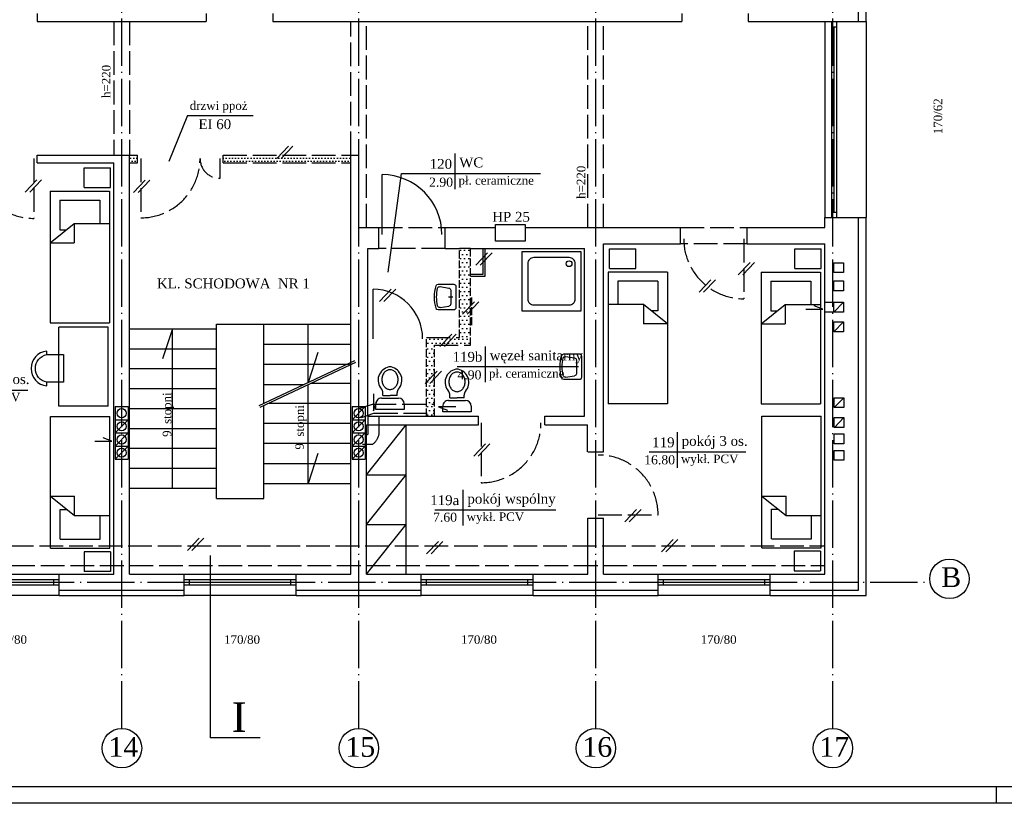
# Model space of a CAD drawing. Extents: x -4334 to 79223, y -1882 to 29514.
# Tile 37 of 60: x 42980 to 44476, y 16597 to 17788. Entities that reach past the tile are written whole.
import ezdxf

# ---------------------------------------------------------------- set-up
doc = ezdxf.new("R2010")
doc.units = 0
doc.header["$MEASUREMENT"] = 0
doc.linetypes.add('ACAD_ISO02W100', pattern=[15, 12, -3])
doc.linetypes.add('ACAD_ISO04W100', pattern=[30.5, 24, -3, 0.5, -3])
doc.layers.get('0').update_dxf_attribs({"color": 251, "linetype": 'CONTINUOUS'})
for name, color, linetype in [('CIENKIE', 251, 'CONTINUOUS'), ('NAPIS', 251, 'CONTINUOUS'), ('OSIE', 251, 'ACAD_ISO04W100'), ('PRZERYW', 251, 'ACAD_ISO02W100'), ('SCIANY', 251, 'CONTINUOUS'), ('urzadzenia', 251, 'CONTINUOUS'), ('URZĄDZENIA', 251, 'CONTINUOUS')]:
    doc.layers.add(name, color=color, linetype=linetype)
doc.styles.add('NEWROMAN', font='TIMES.TTF')

# ---------------------------------------------------------------- blocks, each defined once
blk = doc.blocks.new('R056')
for p, q in [((-0.332, 0.998), (0.335, 0.998)), ((-0.332, 0.865), (-0.332, 0.998)), ((0.335, 0.998), (0.335, 0.865)), ((0.201, 0.732), (-0.199, 0.732)), ((-0.165, 0.67), (0.001, 0.67)), ((-0.165, 0.67), (-0.165, 0.607)), ((0.168, 0.67), (0.001, 0.67)), ((0.168, 0.67), (0.168, 0.607))]:
    blk.add_line(p, q)
blk.add_lwpolyline([(0.001, 0.067, 0.117514), (0.071, 0.083, 0.104443), (0.135, 0.134, 0.090071), (0.175, 0.207, 0.08201), (0.19, 0.297, 0.08201), (0.175, 0.387, 0.090071), (0.135, 0.459, 0.104443), (0.071, 0.51, 0.117514), (0.001, 0.527, 0.117514), (-0.069, 0.51, 0.104443), (-0.132, 0.459, 0.090071), (-0.172, 0.387, 0.08201), (-0.187, 0.297, 0.08201), (-0.172, 0.207, 0.090071), (-0.132, 0.134, 0.104443), (-0.069, 0.083, 0.117514)], format="xyb", close=True)
for centre, radius, start, end in [((-0.199, 0.865), 0.133, 180, 270), ((0.201, 0.865), 0.133, 270, 0), ((0.038, 0.311), 0.315, 138.639, 258.4219), ((-0.299, 0.607), 0.133, 318.639, 0), ((-0.035, 0.311), 0.315, 281.5781, 41.361), ((0.301, 0.607), 0.133, 180, 221.361), ((0.001, 0.133), 0.133, 258.4219, 281.5781)]:
    blk.add_arc(centre, radius, start, end)
blk = doc.blocks.new('R053')
for p, q in [((0, 0.608), (0, 0)), ((0.917, 0.692), (0.083, 0.692)), ((0.095, 0.075), (0.149, 0.421)), ((0.769, 0.492), (0.231, 0.492)), ((0.5, 0.575), (0.5, 0.408)), ((0.905, 0.075), (0.851, 0.421)), ((1, 0), (1, 0.608))]:
    blk.add_line(p, q)
for centre, radius, start, end in [((0.083, 0.608), 0.0833, 90, 180), ((0.231, 0.408), 0.0833, 90, 171.1953), ((0.769, 0.408), 0.0833, 8.8047, 90), ((0.917, 0.608), 0.0833, 0, 90), ((0.083, 0), 0.0833, 180, 254.047), ((0.177, 0.062), 0.0833, 171.1953, 256.9798), ((0.823, 0.062), 0.0833, 283.0202, 8.8047), ((0.5, 1.458), 1.599, 254.047, 285.953), ((0.5, 1.458), 1.516, 256.9798, 283.0202), ((0.917, 0), 0.0833, 285.953, 0)]:
    blk.add_arc(centre, radius, start, end)
blk = doc.blocks.new('R051')
blk.add_lwpolyline([(0, 0), (1, 0), (1, 1), (0, 1)], close=True)
blk.add_lwpolyline([(0.2, 0.1), (0.8, 0.1, 0.414214), (0.9, 0.2), (0.9, 0.8, 0.414214), (0.8, 0.9), (0.2, 0.9, 0.414214), (0.1, 0.8), (0.1, 0.2, 0.414214)], format="xyb", close=True)
blk.add_circle((0.797, 0.797), 0.0487)

msp = doc.modelspace()

# ---------------------------------------------------------------- hatches: boundary and pattern name
at = {"layer": 'urzadzenia', "ltscale": 3}
h = msp.add_hatch(dxfattribs=at)
h.set_pattern_fill('DOTS', color=256, scale=75, style=0)
h.set_pattern_definition([(0, (12347.367, 12552.5124), (2.34375, 4.6875), [0, -4.6875])])
h.paths.add_polyline_path([(43483.35, 17582.13), (43289.35, 17582.13), (43289.35, 17570.13), (43483.35, 17570.13)])
h.paths.add_polyline_path([(43159.35, 17570.13), (43159.35, 17582.13), (43147.35, 17582.13), (43147.35, 17570.13)])
h = msp.add_hatch(dxfattribs=at)
h.set_pattern_fill('DOTS', color=256, scale=100, style=0)
h.set_pattern_definition([(0, (12347.367, 12552.5124), (3.125, 6.25), [0, -6.25])])
h.paths.add_polyline_path([(43665.35, 17305.13), (43648.35, 17305.13), (43598.35, 17305.13), (43598.35, 17293.13), (43610.35, 17293.13), (43665.35, 17293.13)])
h = msp.add_hatch(dxfattribs=at)
h.set_pattern_fill('DOTS', color=256, scale=100, style=0)
h.paths.add_polyline_path([(43598.35, 17237.13), (43610.35, 17249.69), (43610.35, 17293.13), (43598.35, 17293.13)])
h.paths.add_polyline_path([(43610.35, 17249.69), (43598.35, 17237.13), (43598.35, 17203.83), (43610.35, 17203.83)])
h.paths.add_polyline_path([(43610.35, 17203.83), (43598.35, 17203.83), (43598.35, 17189.83), (43610.35, 17189.83)])
h.paths.add_polyline_path([(43598.35, 17189.83), (43598.35, 17185.13), (43610.35, 17185.13), (43610.35, 17189.83)])
at = {"layer": 'URZĄDZENIA', "ltscale": 3}
h = msp.add_hatch(dxfattribs=at)
h.set_pattern_fill('DOTS', color=256, scale=100, style=0)
h.paths.add_polyline_path([(43665.35, 17440.13), (43648.35, 17440.13), (43648.35, 17305.13), (43665.35, 17305.13)])

# ---------------------------------------------------------------- linework, layer by layer
at = {"layer": 'CIENKIE', "ltscale": 3}
for p, q in [((44254.35, 17785.13), (44254.35, 18436.13)), ((44203.35, 17785.13), (44203.35, 17487.13)), ((44213.33, 17785.13), (44213.33, 17487.13)), ((44221.33, 17785.13), (44221.33, 17487.13)), ((44266.35, 17785.13), (44266.35, 17487.13)), ((44213.33, 17777.13), (44221.33, 17777.13)), ((44217.33, 17777.13), (44217.33, 17495.13)), ((43235.12, 17642.19), (43207.15, 17572.38)), ((43235.12, 17642.19), (43334.92, 17642.19)), ((43388.65, 17595.45), (43370.75, 17576.72)), ((43395.46, 17595.45), (43377.57, 17576.72)), ((43641.17, 17584.4), (43641.17, 17530.09)), ((43641.17, 17584.4), (43641.17, 17554.49)), ((43006.63, 17544.69), (42988.74, 17525.96)), ((43013.45, 17544.69), (42995.55, 17525.96)), ((43530.81, 17461.31), (43530.81, 17552.31)), ((43539.94, 17404.12), (43560.2, 17554.25)), ((43560.2, 17554.25), (43771.45, 17554.25)), ((43171.17, 17544.04), (43153.28, 17525.31)), ((43177.98, 17544.04), (43160.09, 17525.31)), ((44213.33, 17495.13), (44221.33, 17495.13)), ((44254.35, 16921.13), (44254.35, 17487.13)), ((43691.14, 17433.6), (43673.25, 17414.86)), ((43697.96, 17433.6), (43680.07, 17414.86)), ((44089.82, 17418.66), (44071.93, 17399.93)), ((44096.64, 17418.66), (44078.74, 17399.93)), ((43665.35, 17401.13), (43684.35, 17401.13)), ((43665.35, 17398.13), (43687.35, 17398.13)), ((44030.38, 17392.58), (44012.49, 17373.84)), ((44037.2, 17392.58), (44019.31, 17373.84)), ((43544.73, 17378.09), (43526.84, 17359.35)), ((43551.55, 17378.09), (43533.66, 17359.35)), ((43671.12, 17359.27), (43653.23, 17340.53)), ((43677.94, 17359.27), (43660.04, 17340.53)), ((44200.47, 17347.96), (44187.07, 17352.89)), ((44216.87, 17343.57), (44231.87, 17358.57)), ((44174.38, 17347.96), (44200.47, 17347.96)), ((43279.35, 17325.13), (43483.35, 17325.13)), ((43418.35, 17236.39), (43418.35, 17325.13)), ((44216.87, 17313.57), (44231.87, 17328.57)), ((43147.35, 17318.13), (43279.35, 17318.13)), ((43212.35, 17318.13), (43197.21, 17272.55)), ((43212.35, 17076.13), (43212.35, 17318.13)), ((43636.64, 17310.09), (43618.74, 17291.35)), ((43643.45, 17310.09), (43625.56, 17291.35)), ((43351.35, 17294.63), (43483.35, 17294.63)), ((43687.45, 17291.23), (43687.45, 17261.33)), ((43687.45, 17291.23), (43687.45, 17236.93)), ((43147.35, 17287.88), (43279.35, 17287.88)), ((43433.48, 17281.97), (43418.35, 17236.39)), ((43344.38, 17201.51), (43489.71, 17270.04)), ((43345.66, 17198.8), (43490.99, 17267.32)), ((43351.35, 17264.13), (43481.35, 17264.13)), ((43644.89, 17261.08), (43828.47, 17261.08)), ((43147.35, 17257.63), (43279.35, 17257.63)), ((43614.4, 17253.94), (43596.51, 17235.21)), ((43621.22, 17253.94), (43603.33, 17235.21)), ((43351.35, 17233.63), (43412.49, 17233.63)), ((43418.35, 17083.13), (43418.35, 17233.07)), ((43423.77, 17235.63), (43483.35, 17235.63)), ((42845.75, 17225.08), (42992.81, 17225.08)), ((43147.35, 17227.38), (43279.35, 17227.38)), ((43517.6, 17219.5), (43517.6, 17193.41)), ((43359.08, 17205.13), (43483.35, 17205.13)), ((43517.6, 17193.41), (43522.53, 17206.81)), ((44217.46, 17198.32), (44232.46, 17213.32)), ((43147.35, 17197.13), (43279.35, 17197.13)), ((43485.35, 17179.83), (43505.35, 17199.83)), ((43642.78, 17199.36), (43616.7, 17199.36)), ((43616.7, 17199.36), (43630.09, 17194.42)), ((43125.35, 17159.83), (43145.35, 17179.83)), ((43351.35, 17174.63), (43483.35, 17174.63)), ((43485.35, 17159.83), (43505.35, 17179.83)), ((44217.91, 17168.32), (44232.46, 17183.32)), ((43125.35, 17139.83), (43145.35, 17159.83)), ((43147.35, 17166.88), (43279.35, 17166.88)), ((43485.35, 17139.83), (43505.35, 17159.83)), ((43979.1, 17161.28), (43979.1, 17106.98)), ((43979.1, 17161.28), (43979.1, 17131.38)), ((43094.46, 17147.43), (43120.54, 17147.43)), ((43120.54, 17147.43), (43107.15, 17152.36)), ((43351.35, 17144.13), (43483.35, 17144.13)), ((43687.9, 17143.2), (43670, 17124.46)), ((43694.71, 17143.2), (43676.82, 17124.46)), ((43125.35, 17119.83), (43145.35, 17139.83)), ((43147.35, 17136.63), (43279.35, 17136.63)), ((43433.48, 17128.71), (43418.35, 17083.13)), ((43485.35, 17119.83), (43505.35, 17139.83)), ((43936.54, 17131.14), (44083.6, 17131.14)), ((43351.35, 17113.63), (43483.35, 17113.63)), ((43147.35, 17106.38), (43279.35, 17106.38)), ((43351.35, 17083.13), (43483.35, 17083.13)), ((43147.35, 17076.13), (43279.35, 17076.13)), ((43653.55, 17073.45), (43653.55, 17043.55)), ((43653.55, 17073.45), (43653.55, 17019.14)), ((43279.35, 17060.13), (43351.35, 17060.13)), ((43610.99, 17043.3), (43794.57, 17043.3)), ((43917.36, 17043.81), (43899.47, 17025.07)), ((43924.18, 17043.81), (43906.29, 17025.07)), ((43253.13, 16999.8), (43235.24, 16981.06)), ((43259.95, 16999.8), (43242.05, 16981.06)), ((43616.42, 16994.92), (43598.52, 16976.18)), ((43623.23, 16994.92), (43605.34, 16976.18)), ((43973.19, 16998.17), (43955.29, 16979.44)), ((43980, 16998.17), (43962.11, 16979.44)), ((42870.35, 16945.13), (43040.35, 16945.13)), ((42870.35, 16937.27), (43040.35, 16937.27)), ((42878.35, 16933.27), (43032.35, 16933.27)), ((43032.35, 16929.27), (43032.35, 16937.27)), ((43230.35, 16945.13), (43400.35, 16945.13)), ((43230.35, 16937.27), (43400.35, 16937.27)), ((43238.35, 16929.27), (43238.35, 16937.27)), ((43238.35, 16933.27), (43392.35, 16933.27)), ((43392.35, 16929.27), (43392.35, 16937.27)), ((43590.35, 16945.13), (43760.35, 16945.13)), ((43590.35, 16937.27), (43760.35, 16937.27)), ((43598.35, 16929.27), (43598.35, 16937.27)), ((43598.35, 16933.27), (43752.35, 16933.27)), ((43752.35, 16929.27), (43752.35, 16937.27)), ((43950.35, 16945.13), (44120.35, 16945.13)), ((43950.35, 16937.27), (44120.35, 16937.27)), ((43958.35, 16929.27), (43958.35, 16937.27)), ((43958.35, 16933.27), (44112.35, 16933.27)), ((44112.35, 16929.27), (44112.35, 16937.27)), ((42870.35, 16929.27), (43040.35, 16929.27)), ((43040.35, 16921.13), (43230.35, 16921.13)), ((43230.35, 16929.27), (43400.35, 16929.27)), ((43400.35, 16921.13), (43590.35, 16921.13)), ((43590.35, 16929.27), (43760.35, 16929.27)), ((43760.35, 16921.13), (43950.35, 16921.13)), ((43950.35, 16929.27), (44120.35, 16929.27)), ((44120.35, 16921.13), (44254.35, 16921.13)), ((43040.35, 16913.13), (42870.35, 16913.13)), ((43400.35, 16913.13), (43230.35, 16913.13)), ((43760.35, 16913.13), (43590.35, 16913.13)), ((44120.35, 16913.13), (43950.35, 16913.13)), ((45288.56, 16622.14), (38063.56, 16622.14)), ((44463.56, 16622.14), (44463.56, 16597.14)), ((45313.56, 16597.14), (37863.56, 16597.14))]:
    msp.add_line(p, q, dxfattribs=at)
at = {"layer": 'CIENKIE'}
for p, q in [((43684.35, 17401.13), (43684.35, 17440.13)), ((43687.35, 17398.13), (43687.35, 17440.13)), ((44216.87, 17403.57), (44216.87, 17418.57)), ((44216.87, 17418.57), (44231.87, 17418.57)), ((44231.87, 17418.57), (44231.87, 17403.57)), ((44231.87, 17403.57), (44216.87, 17403.57)), ((44216.87, 17375.76), (44216.87, 17390.76)), ((44216.87, 17390.76), (44231.87, 17390.76)), ((44231.87, 17390.76), (44231.87, 17375.76)), ((43517.4, 17303.1), (43517.4, 17378.1)), ((44231.87, 17375.76), (44216.87, 17375.76)), ((44203.35, 17358.57), (44231.87, 17358.57)), ((44216.87, 17343.57), (44216.87, 17358.57)), ((44231.87, 17358.57), (44231.87, 17343.57)), ((44231.87, 17343.57), (44203.35, 17343.57)), ((43279.35, 17060.13), (43279.35, 17325.13)), ((43351.35, 17204.8), (43351.35, 17325.13)), ((44216.87, 17313.57), (44216.87, 17328.57)), ((44216.87, 17328.57), (44231.87, 17328.57)), ((44231.87, 17328.57), (44231.87, 17313.57)), ((44231.87, 17313.57), (44216.87, 17313.57)), ((43351.35, 17060.13), (43351.35, 17201.48)), ((44217.46, 17198.32), (44217.46, 17213.32)), ((44217.46, 17213.32), (44232.46, 17213.32)), ((44232.46, 17213.32), (44232.46, 17198.32)), ((44232.46, 17198.32), (44217.46, 17198.32)), ((44217.46, 17168.32), (44217.46, 17183.32)), ((44217.46, 17183.32), (44232.46, 17183.32)), ((44232.46, 17183.32), (44232.46, 17168.32)), ((44232.46, 17168.32), (44217.46, 17168.32)), ((44217.46, 17158.32), (44232.46, 17158.32)), ((44217.46, 17143.32), (44217.46, 17158.32)), ((44232.46, 17158.32), (44232.46, 17143.32)), ((44232.46, 17143.32), (44217.46, 17143.32)), ((44217.46, 17118.32), (44217.46, 17133.32)), ((44217.46, 17133.32), (44232.46, 17133.32)), ((44232.46, 17133.32), (44232.46, 17118.32)), ((44232.46, 17118.32), (44217.46, 17118.32))]:
    msp.add_line(p, q, dxfattribs=at)
msp.add_lwpolyline([(43702.98, 17451.12), (43702.98, 17476.42), (43748.05, 17476.42), (43748.05, 17451.12)], close=True, dxfattribs=at)
for centre in [(43135.35, 17189.83), (43495.35, 17189.83), (43135.35, 17169.83), (43495.35, 17169.83), (43135.35, 17149.83), (43495.35, 17149.83), (43135.35, 17129.83), (43495.35, 17129.83)]:
    msp.add_circle(centre, 7, dxfattribs=at)
at = {"layer": 'CIENKIE', "ltscale": 3}
for centre in [(44392.72, 16938.21), (43135.67, 16680.93), (43495.67, 16680.93), (43855.67, 16680.93), (44215.67, 16680.93)]:
    msp.add_circle(centre, 30, dxfattribs=at)
for centre, radius in [((43530.81, 17461.31), 91), ((43517.4, 17303.1), 75)]:
    msp.add_arc(centre, radius, 0, 90, dxfattribs=at)
at = {"layer": 'OSIE', "ltscale": 3}
for p, q in [((43135.35, 16710.93), (43135.35, 18464.66)), ((43495.35, 16710.93), (43495.35, 18464.66)), ((43855.35, 16710.93), (43855.35, 18464.66)), ((44215.35, 16710.93), (44215.35, 18464.66)), ((38416.35, 16933.13), (44362.88, 16933.13))]:
    msp.add_line(p, q, dxfattribs=at)
at = {"layer": 'PRZERYW', "ltscale": 3}
for p, q in [((43123.35, 17785.13), (43123.35, 17582.13)), ((43147.35, 17785.13), (43147.35, 17582.13)), ((43483.35, 17582.13), (43483.35, 17785.13)), ((43507.35, 17472.13), (43507.35, 17785.13)), ((43843.35, 17472.13), (43843.35, 17785.13)), ((43867.35, 17472.13), (43867.35, 17785.13)), ((43002.01, 17576.84), (43002.01, 17485.84)), ((43147.35, 17582.13), (43159.35, 17582.13)), ((43164.35, 17576.73), (43164.35, 17486.73)), ((43284.35, 17576.73), (43284.35, 17546.73)), ((43289.35, 17582.13), (43483.35, 17582.13)), ((43147.35, 17570.13), (43159.35, 17570.13)), ((43289.35, 17570.13), (43483.35, 17570.13)), ((43525.81, 17472.13), (43626.81, 17472.13)), ((43984.35, 17472.13), (44085.35, 17472.13)), ((44080.35, 17455.03), (44080.35, 17363.68)), ((43626.81, 17440.13), (43525.81, 17440.13)), ((44085.35, 17447.13), (43984.35, 17447.13)), ((43598.35, 17305.13), (43648.35, 17305.13)), ((43610.35, 17293.13), (43665.35, 17293.13)), ((43495.35, 17196.83), (43516.28, 17203.83)), ((43516.28, 17203.83), (43610.35, 17203.83)), ((43499.79, 17183.56), (43518.56, 17189.83)), ((43518.56, 17189.83), (43610.35, 17189.83)), ((43509.64, 17158.13), (43509.64, 17185.13)), ((43526.35, 17158.13), (43526.35, 17185.13)), ((43681.22, 17175.22), (43681.22, 17084.22)), ((43501.05, 17142.92), (43516.81, 17142.92)), ((43859.19, 17035.35), (43950.19, 17035.35)), ((40940.33, 16988.3), (44203.35, 16988.3)), ((38467.35, 16958.3), (44203.35, 16958.3))]:
    msp.add_line(p, q, dxfattribs=at)
at = {"layer": 'PRZERYW'}
for p, q in [((43159.35, 17570.13), (43159.35, 17582.13)), ((43289.35, 17570.13), (43289.35, 17582.13)), ((43648.35, 17305.13), (43648.35, 17440.13)), ((43665.35, 17293.13), (43665.35, 17440.13)), ((43667.32, 17323.8), (43667.32, 17365.8)), ((43598.35, 17185.13), (43598.35, 17305.13)), ((43610.35, 17185.13), (43610.35, 17293.13))]:
    msp.add_line(p, q, dxfattribs=at)
at = {"layer": 'PRZERYW', "ltscale": 3}
for centre, radius, start, end in [((43002.01, 17576.84), 91, 180, 270), ((43164.35, 17576.73), 90, 270, 0), ((43284.35, 17576.73), 30, 180, 270), ((44080.35, 17455.03), 91.34, 180.21036, 270), ((43681.22, 17175.22), 91, 270, 0), ((43505.65, 17164.09), 7.17, 268.87116, 303.81771), ((43501.71, 17162.99), 25.11, 306.94729, 348.84378), ((43859.19, 17035.35), 91, 0, 90)]:
    msp.add_arc(centre, radius, start, end, dxfattribs=at)
at = {"layer": 'SCIANY', "ltscale": 3}
for p, q in [((44266.35, 17785.13), (44266.35, 18444.13)), ((43007.01, 17797.13), (43007.01, 17785.13)), ((43007.01, 17785.13), (43263.68, 17785.13)), ((43263.68, 17797.13), (43263.68, 17785.13)), ((43364.68, 17797.13), (43364.68, 17785.13)), ((43364.68, 17785.13), (43986.01, 17785.13)), ((43986.01, 17797.13), (43986.01, 17785.13)), ((44087.01, 17797.13), (44087.01, 17785.13)), ((44087.01, 17785.13), (44266.35, 17785.13)), ((43007.01, 17570.13), (43007.01, 17582.13)), ((43007.01, 17582.13), (43147.35, 17582.13)), ((43484.11, 17582.13), (43495.35, 17582.13)), ((43007.01, 17570.13), (43123.35, 17570.13)), ((44203.35, 17487.13), (44266.35, 17487.13)), ((44203.35, 17472.13), (44203.35, 17487.13)), ((44266.35, 16913.13), (44266.35, 17487.13)), ((43495.35, 17472.13), (43525.81, 17472.13)), ((43626.81, 17472.13), (43702.98, 17472.13)), ((43748.05, 17472.13), (43984.35, 17472.13)), ((43984.35, 17447.13), (43984.35, 17472.13)), ((44085.35, 17472.13), (44203.35, 17472.13)), ((44085.35, 17447.13), (44085.35, 17472.13)), ((43509.35, 17440.13), (43525.81, 17440.13)), ((43626.81, 17440.13), (43648.35, 17440.13)), ((43665.35, 17440.13), (43838.35, 17440.13)), ((43867.35, 17447.13), (43984.35, 17447.13)), ((44085.35, 17447.13), (44203.35, 17447.13)), ((44203.35, 16945.13), (44203.35, 17447.13)), ((43507.35, 17172.13), (43677.15, 17172.13)), ((43509.35, 17185.13), (43677.15, 17185.13)), ((43778.15, 17185.13), (43838.35, 17185.13)), ((43778.15, 17172.13), (43842.84, 17172.13)), ((43843.35, 17131.35), (43867.35, 17131.35)), ((43843.35, 17030.35), (43867.35, 17030.35)), ((43269.68, 16973.78), (43269.68, 16696.54)), ((43040.35, 16913.13), (43040.35, 16945.13)), ((43040.35, 16945.13), (43123.35, 16945.13)), ((43147.35, 16945.13), (43230.35, 16945.13)), ((43230.35, 16913.13), (43230.35, 16945.13)), ((43400.35, 16913.13), (43400.35, 16945.13)), ((43400.35, 16945.13), (43483.35, 16945.13)), ((43507.35, 16945.13), (43590.35, 16945.13)), ((43590.35, 16913.13), (43590.35, 16945.13)), ((43760.35, 16913.13), (43760.35, 16945.13)), ((43760.35, 16945.13), (43843.35, 16945.13)), ((43867.35, 16945.13), (43950.35, 16945.13)), ((43950.35, 16913.13), (43950.35, 16945.13)), ((44120.35, 16913.13), (44120.35, 16945.13)), ((44120.35, 16945.13), (44203.35, 16945.13)), ((43040.35, 16913.13), (43230.35, 16913.13)), ((43400.35, 16913.13), (43590.35, 16913.13)), ((43760.35, 16913.13), (43950.35, 16913.13)), ((44120.35, 16913.13), (44266.35, 16913.13)), ((43345.47, 16696.54), (43269.68, 16696.54))]:
    msp.add_line(p, q, dxfattribs=at)
at = {"layer": 'SCIANY'}
for p, q in [((43147.35, 16945.13), (43147.35, 17582.13)), ((43483.35, 16945.13), (43483.35, 17582.13)), ((43495.35, 17472.13), (43495.35, 17582.13)), ((43123.35, 16945.13), (43123.35, 17570.13)), ((43525.81, 17440.13), (43525.81, 17472.13)), ((43626.81, 17440.13), (43626.81, 17472.13)), ((43509.35, 17185.13), (43509.35, 17440.13)), ((43838.35, 17185.13), (43838.35, 17440.13)), ((43867.35, 17131.35), (43867.35, 17447.13)), ((43507.35, 16945.13), (43507.35, 17172.13)), ((43677.15, 17172.13), (43677.15, 17185.13)), ((43778.15, 17172.13), (43778.15, 17185.13)), ((43842.84, 17131.35), (43842.84, 17172.13)), ((43843.35, 16945.13), (43843.35, 17030.35)), ((43867.35, 16945.13), (43867.35, 17030.35))]:
    msp.add_line(p, q, dxfattribs=at)
at = {"layer": 'urzadzenia', "ltscale": 3}
for p, q in [((43078.07, 17532.8), (43078.07, 17562.8)), ((43078.07, 17562.8), (43118.07, 17562.8)), ((43118.07, 17532.8), (43118.07, 17562.8)), ((43078.07, 17532.8), (43118.07, 17532.8)), ((43026.68, 17527.23), (43116.68, 17527.23)), ((43041.33, 17513.71), (43102.03, 17513.71)), ((43026.68, 17448.55), (43063.26, 17478)), ((43063.26, 17478), (43116.68, 17478)), ((43063.26, 17478), (43063.26, 17448.55)), ((43041.33, 17468.66), (43051.66, 17468.66)), ((43026.68, 17448.55), (43063.26, 17448.55)), ((43876.16, 17409.8), (43876.16, 17439.8)), ((43876.16, 17439.8), (43916.16, 17439.8)), ((43916.16, 17409.8), (43916.16, 17439.8)), ((44158.07, 17439.8), (44198.07, 17439.8)), ((44158.07, 17409.8), (44158.07, 17439.8)), ((44198.07, 17409.8), (44198.07, 17439.8)), ((43964.5, 17404.23), (43874.5, 17404.23)), ((43876.16, 17409.8), (43916.16, 17409.8)), ((44106.68, 17404.23), (44196.68, 17404.23)), ((44158.07, 17409.8), (44198.07, 17409.8)), ((43949.85, 17390.71), (43889.15, 17390.71)), ((44121.33, 17390.71), (44182.03, 17390.71)), ((43927.93, 17355), (43874.5, 17355)), ((43927.93, 17355), (43927.93, 17325.55)), ((43964.5, 17325.55), (43927.93, 17355)), ((44106.68, 17325.55), (44143.26, 17355)), ((44143.26, 17355), (44143.26, 17325.55)), ((44143.26, 17355), (44196.68, 17355)), ((43949.85, 17345.66), (43939.53, 17345.66)), ((44121.33, 17345.66), (44131.66, 17345.66)), ((43026.68, 17327.23), (43116.68, 17327.23)), ((43114.75, 17320.58), (43039.75, 17320.58)), ((43039.75, 17200.58), (43039.75, 17320.58)), ((43114.75, 17200.58), (43114.75, 17320.58)), ((43964.5, 17325.55), (43927.93, 17325.55)), ((44106.68, 17325.55), (44143.26, 17325.55)), ((43114.75, 17200.58), (43039.75, 17200.58)), ((43964.5, 17204.23), (43874.5, 17204.23)), ((44106.68, 17204.23), (44196.68, 17204.23)), ((43125.35, 17199.83), (43125.35, 17119.83)), ((43145.35, 17199.83), (43145.35, 17119.83)), ((43485.35, 17199.83), (43485.35, 17119.83)), ((43505.35, 17199.83), (43505.35, 17119.83)), ((43027.24, 17185.05), (43117.24, 17185.05)), ((43507.35, 17096.46), (43567.35, 17172.13)), ((44107.92, 17185.38), (44197.92, 17185.38)), ((43507.35, 17020.79), (43567.35, 17096.46)), ((43027.24, 17063.72), (43063.82, 17063.72)), ((43027.24, 17063.72), (43063.82, 17034.27)), ((43063.82, 17034.27), (43063.82, 17063.72)), ((44107.92, 17064.05), (44144.5, 17064.05)), ((44107.92, 17064.05), (44144.5, 17034.61)), ((44144.5, 17034.61), (44144.5, 17064.05)), ((43041.89, 17043.61), (43052.22, 17043.61)), ((44122.57, 17043.95), (44132.9, 17043.95)), ((43063.82, 17034.27), (43117.24, 17034.27)), ((44144.5, 17034.61), (44197.92, 17034.61)), ((43507.35, 16945.13), (43567.35, 17020.79)), ((43041.89, 16998.56), (43102.59, 16998.56)), ((44122.57, 16998.9), (44183.27, 16998.9)), ((43027.24, 16985.05), (43117.24, 16985.05)), ((43078.36, 16979.16), (43078.36, 16949.16)), ((43118.36, 16979.16), (43078.36, 16979.16)), ((43118.36, 16979.16), (43118.36, 16949.16)), ((44107.92, 16985.38), (44197.92, 16985.38)), ((44156.86, 16980.23), (44156.86, 16950.23)), ((44196.86, 16980.23), (44156.86, 16980.23)), ((44196.86, 16980.23), (44196.86, 16950.23)), ((43118.36, 16949.16), (43078.36, 16949.16)), ((44156.86, 16950.23), (44196.86, 16950.23))]:
    msp.add_line(p, q, dxfattribs=at)
at = {"layer": 'urzadzenia'}
for p, q in [((43026.68, 17527.23), (43026.68, 17327.23)), ((43116.68, 17527.23), (43116.68, 17327.23)), ((43041.33, 17513.71), (43041.33, 17468.66)), ((43102.03, 17513.71), (43102.03, 17478)), ((43874.5, 17404.23), (43874.5, 17204.23)), ((43964.5, 17404.23), (43964.5, 17204.23)), ((44106.68, 17404.23), (44106.68, 17204.23)), ((44196.68, 17404.23), (44196.68, 17204.23)), ((43889.15, 17390.71), (43889.15, 17355)), ((43949.85, 17390.71), (43949.85, 17345.66)), ((44121.33, 17390.71), (44121.33, 17345.66)), ((44182.03, 17390.71), (44182.03, 17355)), ((43125.35, 17199.83), (43145.35, 17199.83)), ((43485.35, 17199.83), (43505.35, 17199.83)), ((43027.24, 16985.05), (43027.24, 17185.05)), ((43117.24, 16985.05), (43117.24, 17185.05)), ((43125.35, 17179.83), (43145.35, 17179.83)), ((43485.35, 17179.83), (43505.35, 17179.83)), ((44107.92, 16985.38), (44107.92, 17185.38)), ((44197.92, 16985.38), (44197.92, 17185.38)), ((43125.35, 17159.83), (43145.35, 17159.83)), ((43485.35, 17159.83), (43505.35, 17159.83)), ((43125.35, 17139.83), (43145.35, 17139.83)), ((43485.35, 17139.83), (43505.35, 17139.83)), ((43125.35, 17119.83), (43145.35, 17119.83)), ((43485.35, 17119.83), (43505.35, 17119.83)), ((43041.89, 16998.56), (43041.89, 17043.61)), ((44122.57, 16998.9), (44122.57, 17043.95)), ((43102.59, 16998.56), (43102.59, 17034.27)), ((44183.27, 16998.9), (44183.27, 17034.61))]:
    msp.add_line(p, q, dxfattribs=at)
at = {"layer": 'URZĄDZENIA', "ltscale": 3}
for p, q in [((43665.35, 17440.13), (43648.35, 17440.13)), ((43507.35, 17096.46), (43567.35, 17096.46)), ((43507.35, 17020.79), (43567.35, 17020.79))]:
    msp.add_line(p, q, dxfattribs=at)
at = {"layer": 'URZĄDZENIA'}
msp.add_line((43567.35, 16945.13), (43567.35, 17172.13), dxfattribs=at)
msp.add_lwpolyline([(43021.45, 17278.94), (43021.45, 17284.34, 0.8950139), (43021.45, 17231.28), (43021.45, 17236.98, -0.8255392), (43021.48, 17278.87), (43046.73, 17278.87), (43046.73, 17236.98), (43021.45, 17236.98)], format="xyb", dxfattribs=at)

# ---------------------------------------------------------------- block references
at = {"layer": 'urzadzenia', "ltscale": 3, "xscale": 90, "yscale": 90, "zscale": 90}
msp.add_blockref('R051', (43743.17, 17345.29), dxfattribs=at)
at = {"layer": 'URZĄDZENIA', "ltscale": 3}
for name, p, xscale, yscale, zscale, rotation in [('R053', (43615.99, 17346.85), -39, 39, 39, 270), ('R053', (43806.79, 17240.88), -39, 39, 39, 270), ('R056', (43542.99, 17260.26), 65, 65, 65, 180), ('R056', (43644.74, 17256.81), 65, 65, 65, 180)]:
    msp.add_blockref(name, p, dxfattribs=dict(at, xscale=xscale, yscale=yscale, zscale=zscale, rotation=rotation))

# ---------------------------------------------------------------- texts
at = {"layer": 'NAPIS', "ltscale": 3, "style": 'NEWROMAN'}
for s, p in [('h=220', (43118.25, 17668.78)), ('170/62', (44381.72, 17613.74)), ('h=220', (43839.6, 17515.54)), ('9  stopni', (43210.6, 17153.93)), ('9  stopni', (43412.08, 17134.6))]:
    msp.add_text(s, height=13, rotation=90, dxfattribs=at).set_placement(p)
for s, height, p in [('drzwi ppoż', 13, (43238.7, 17650.77)), ('EI 60', 15, (43251.88, 17621.5)), ('120', 15, (43603.2, 17561.19)), ('WC', 15, (43648.11, 17563.36)), ('2.90', 13.8, (43602.2, 17534.04)), ('pł. ceramiczne', 13, (43646.98, 17537.09)), ('HP 25', 15, (43698.12, 17480.78)), ('KL. SCHODOWA  NR 1', 15, (43188.89, 17379.54)), ('119b', 15, (43637.9, 17268.03)), ('węzeł sanitarny', 15, (43694.38, 17270.19)), ('pokój 4 os.', 15, (42895.24, 17234.19)), ('4.90', 13.8, (43645.35, 17241.22)), ('pł. ceramiczne', 13, (43693.26, 17243.92)), ('wykł. PCV', 13, (42894.12, 17207.92)), ('pokój 3 os.', 15, (43986.03, 17140.25)), ('119', 15, (43941.13, 17138.08)), ('16.80', 13.8, (43928.99, 17112.16)), ('wykł. PCV', 13, (43984.91, 17113.98)), ('pokój wspólny', 15, (43660.48, 17052.41)), ('119a', 15, (43604, 17050.24)), ('7.60', 13.8, (43608.25, 17024.91)), ('wykł. PCV', 13, (43659.36, 17026.14)), ('B', 30, (44380.32, 16925.75)), ('170/80', 13, (42936.87, 16839.47)), ('170/80', 13, (43290.92, 16839.47)), ('170/80', 13, (43650.73, 16839.47)), ('170/80', 13, (44014.86, 16839.47)), ('I', 45, (43302.48, 16705.61)), ('14', 30, (43115.12, 16667.79)), ('15', 30, (43475.12, 16667.79)), ('16', 30, (43835.12, 16667.79)), ('17', 30, (44195.12, 16667.79))]:
    msp.add_text(s, height=height, dxfattribs=at).set_placement(p)

doc.saveas('drawing.dxf')
